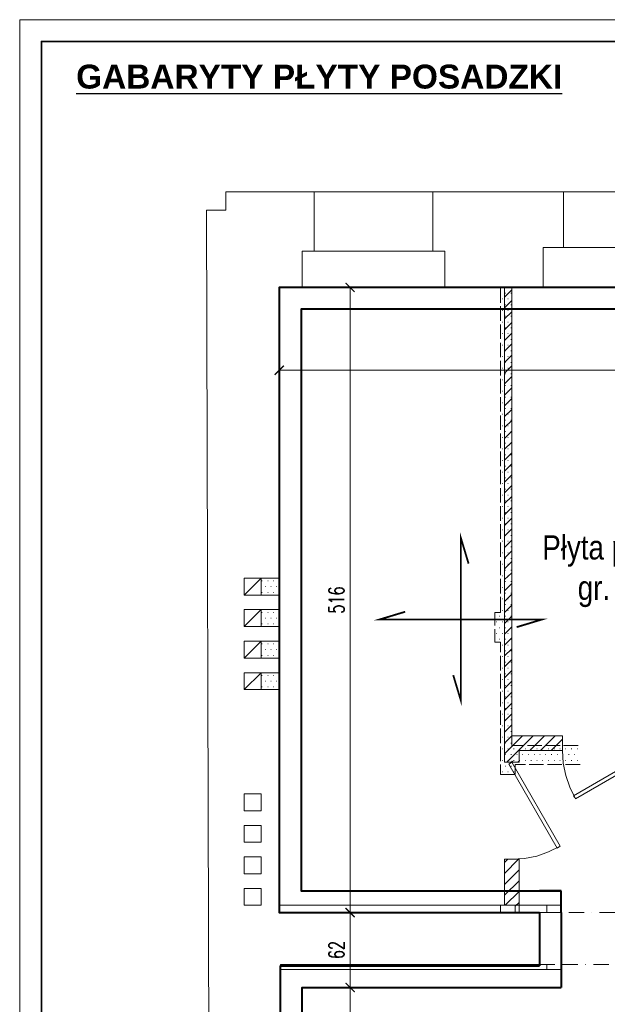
# Model space of a CAD drawing. Header units: millimetres. Extents: x -35363 to 17197, y 5744 to 29461.
# Tile 3 of 29: x -35363 to -30510, y 15436 to 23564. Entities that reach past the tile are written whole.
import ezdxf

# ---------------------------------------------------------------- set-up
doc = ezdxf.new("R2010")
doc.units = ezdxf.units.MM
doc.linetypes.add('BORDERX2', pattern=[88.9, 25.4, -12.7, 25.4, -12.7, 0, -12.7])
doc.linetypes.add('CONTINOUS', pattern=[0])
for name, color, linetype, lineweight in [('OPISY', 11, 'Continuous', 13), ('Tabele', 7, 'Continuous', 13), ('WB-OPISY', 11, 'Continuous', 13), ('WB-RAMKA_TABELKA', 33, 'Continuous', 35), ('WB_WYMIARY', 7, 'Continuous', 5), ('WB_ŻELBET', 4, 'Continuous', 40)]:
    doc.layers.add(name, color=color, linetype=linetype, lineweight=lineweight)
doc.layers.add('WB-KARTKA', color=251, linetype='Continuous', lineweight=13, plot=False)
doc.styles.add('Arial1', font='txt')
doc.styles.add('Arial_01', font='txt')
doc.styles.add('Romans-wymiar', font='romans.shx', dxfattribs={"width": 0.7})
doc.dimstyles.new('1-  50', dxfattribs={"dimtxt": 125, "dimasz": 75, "dimexe": 50, "dimexo": 10, "dimgap": 50, "dimtad": 1, "dimdec": 0, "dimlfac": 0.1, "dimzin": 9, "dimtxsty": 'Romans-wymiar', "dimblk": 'ARCHTICK', "dimcen": -100, "dimclrd": 256, "dimclre": 256, "dimclrt": 256, "dimazin": 2, "dimtfac": 1, "dimtdec": 0, "dimtmove": 2, "dimatfit": 3, "dimfxl": 0, "dimlwd": -1, "dimlwe": -1, "dimarcsym": 0})

# ---------------------------------------------------------------- blocks, each defined once
blk = doc.blocks.new('Format A1 - wpiecie poziome')
at = {"layer": 'WB-KARTKA', "linetype": 'Continuous'}
blk.add_lwpolyline([(-841, 0), (-841, 594), (0, 594), (0, 0)], close=True, dxfattribs=at)
at = {"layer": 'WB-RAMKA_TABELKA', "linetype": 'Continuous'}
blk.add_lwpolyline([(-816, 6), (-816, 297), (-835, 297), (-835, 588), (-6, 588), (-6, 6), (-816, 6)], dxfattribs=at)
blk = doc.blocks.new('_ArchTick')
at = {"color": 0, "linetype": 'ByBlock', "const_width": 0.15}
blk.add_lwpolyline([(-0.5, -0.5), (0.5, 0.5)], dxfattribs=at)
blk = doc.blocks.new('*D191')
at = {"layer": 'Defpoints', "color": 0}
for p in [(-33124.5, 21353.3), (-32634.4, 21353.3), (-33219.8, 16192.9)]:
    blk.add_point(p, dxfattribs=at)
at = {"layer": 'WB_WYMIARY', "linetype": 'Continuous'}
for p, q in [((-32834.4, 21353.3), (-32584.4, 21353.3)), ((-32634.4, 16192.9), (-32634.4, 21353.3)), ((-32834.4, 16192.9), (-32584.4, 16192.9))]:
    blk.add_line(p, q, dxfattribs=at)
at = {"layer": 'WB_WYMIARY', "linetype": 'ByBlock', "xscale": 75, "yscale": 75, "zscale": 75}
for p, rotation in [((-32634.4, 21353.3), 90), ((-32634.4, 16192.9), 270)]:
    blk.add_blockref('_ArchTick', p, dxfattribs=dict(at, rotation=rotation))
at = {"layer": 'WB_WYMIARY', "insert": (-32746.9, 18773.1), "char_height": 125, "attachment_point": 5, "rotation": 90, "style": 'Romans-wymiar'}
blk.add_mtext('516', dxfattribs=at)
blk = doc.blocks.new('*D192')
at = {"layer": 'Defpoints', "color": 0}
for p in [(-33219.8, 21353.3), (-26780.4, 21353.3), (-26780.4, 20670.2)]:
    blk.add_point(p, dxfattribs=at)
at = {"layer": 'WB_WYMIARY', "linetype": 'Continuous'}
for p, q in [((-33219.8, 20870.2), (-33219.8, 20620.2)), ((-26780.4, 20870.2), (-26780.4, 20620.2)), ((-33219.8, 20670.2), (-26780.4, 20670.2))]:
    blk.add_line(p, q, dxfattribs=at)
at = {"layer": 'WB_WYMIARY', "linetype": 'ByBlock', "xscale": 75, "yscale": 75, "zscale": 75, "rotation": 180}
blk.add_blockref('_ArchTick', (-33219.8, 20670.2), dxfattribs=at)
at = {"layer": 'WB_WYMIARY', "linetype": 'ByBlock', "xscale": 75, "yscale": 75, "zscale": 75}
blk.add_blockref('_ArchTick', (-26780.4, 20670.2), dxfattribs=at)
at = {"layer": 'WB_WYMIARY', "insert": (-30000.1, 20782.7), "char_height": 125, "attachment_point": 5, "style": 'Romans-wymiar'}
blk.add_mtext('644', dxfattribs=at)
blk = doc.blocks.new('*D197')
at = {"layer": 'Defpoints', "color": 0}
for p in [(-33219.8, 16192.9), (-33030.2, 15574.9), (-32634.4, 15574.9)]:
    blk.add_point(p, dxfattribs=at)
at = {"layer": 'WB_WYMIARY', "linetype": 'Continuous'}
for p, q in [((-32834.4, 16192.9), (-32584.4, 16192.9)), ((-32634.4, 16192.9), (-32634.4, 15574.9)), ((-32834.4, 15574.9), (-32584.4, 15574.9))]:
    blk.add_line(p, q, dxfattribs=at)
at = {"layer": 'WB_WYMIARY', "linetype": 'ByBlock', "xscale": 75, "yscale": 75, "zscale": 75}
for p, rotation in [((-32634.4, 16192.9), 90), ((-32634.4, 15574.9), 270)]:
    blk.add_blockref('_ArchTick', p, dxfattribs=dict(at, rotation=rotation))
at = {"layer": 'WB_WYMIARY', "insert": (-32746.9, 15883.9), "char_height": 125, "attachment_point": 5, "rotation": 90, "style": 'Romans-wymiar'}
blk.add_mtext('62', dxfattribs=at)
blk = doc.blocks.new('*D198')
at = {"layer": 'Defpoints', "color": 0}
for p in [(-33030.2, 15574.9), (-33210.2, 8715.8), (-32634.4, 8715.8)]:
    blk.add_point(p, dxfattribs=at)
at = {"layer": 'WB_WYMIARY', "linetype": 'Continuous'}
for p, q in [((-32834.4, 15574.9), (-32584.4, 15574.9)), ((-32634.4, 15574.9), (-32634.4, 8715.8)), ((-32834.4, 8715.8), (-32584.4, 8715.8))]:
    blk.add_line(p, q, dxfattribs=at)
at = {"layer": 'WB_WYMIARY', "linetype": 'ByBlock', "xscale": 75, "yscale": 75, "zscale": 75}
for p, rotation in [((-32634.4, 15574.9), 90), ((-32634.4, 8715.8), 270)]:
    blk.add_blockref('_ArchTick', p, dxfattribs=dict(at, rotation=rotation))
at = {"layer": 'WB_WYMIARY', "insert": (-32746.9, 12145.4), "char_height": 125, "attachment_point": 5, "rotation": 90, "style": 'Romans-wymiar'}
blk.add_mtext('686', dxfattribs=at)
blk = doc.blocks.new('*D199')
at = {"layer": 'Defpoints', "color": 0}
for p in [(-33210.2, 15764.5), (-27252.4, 14684.5), (-27252.4, 13721.6)]:
    blk.add_point(p, dxfattribs=at)
at = {"layer": 'WB_WYMIARY', "linetype": 'Continuous'}
for p, q in [((-33210.2, 13921.6), (-33210.2, 13671.6)), ((-27252.4, 13921.6), (-27252.4, 13671.6)), ((-33210.2, 13721.6), (-27252.4, 13721.6))]:
    blk.add_line(p, q, dxfattribs=at)
at = {"layer": 'WB_WYMIARY', "linetype": 'ByBlock', "xscale": 75, "yscale": 75, "zscale": 75, "rotation": 180}
blk.add_blockref('_ArchTick', (-33210.2, 13721.6), dxfattribs=at)
at = {"layer": 'WB_WYMIARY', "linetype": 'ByBlock', "xscale": 75, "yscale": 75, "zscale": 75}
blk.add_blockref('_ArchTick', (-27252.4, 13721.6), dxfattribs=at)
at = {"layer": 'WB_WYMIARY', "insert": (-30231.3, 13834.1), "char_height": 125, "attachment_point": 5, "style": 'Romans-wymiar'}
blk.add_mtext('596', dxfattribs=at)

msp = doc.modelspace()

# ---------------------------------------------------------------- linework, layer by layer
at = {"color": 7, "linetype": 'Continuous', "lineweight": 9}
for p, q in [((-31950.3, 22143.52), (-32930.96, 22143.52)), ((-32930.96, 22143.52), (-32930.96, 21651.61)), ((-30871.26, 22143.52), (-31950.3, 22143.52)), ((-31950.3, 22143.52), (-31950.3, 21651.61)), ((-29890.6, 22143.52), (-30871.26, 22143.52)), ((-30871.26, 22143.52), (-30871.26, 21683.34)), ((-31950.3, 21651.61), (-32930.96, 21651.61)), ((-30849.04, 21683.34), (-31039.46, 21683.34)), ((-30871.26, 21683.34), (-29890.6, 21683.34)), ((-33219.76, 16192.91), (-33219.76, 21353.27)), ((-33029.34, 21353.27), (-31851.91, 21353.27)), ((-31851.91, 21353.27), (-31391.73, 21353.27)), ((-31391.73, 21353.27), (-31299.7, 21353.27)), ((-31360, 21353.27), (-31360, 17433.81)), ((-31299.7, 21334.23), (-31360, 21273.93)), ((-31353.65, 21305.67), (-31350.48, 21305.67)), ((-31306.05, 21305.67), (-31302.87, 21305.67)), ((-31299.7, 21353.27), (-31299.7, 17652.79)), ((-31039.46, 21353.27), (-29871.56, 21353.27)), ((-31379.04, 21258.06), (-31375.87, 21258.06)), ((-31299.7, 21245.37), (-31360, 21185.07)), ((-31331.44, 21258.06), (-31328.26, 21258.06)), ((-31379.04, 21162.85), (-31375.87, 21162.85)), ((-31299.7, 21153.33), (-31360, 21093.03)), ((-31353.65, 21210.46), (-31350.48, 21210.46)), ((-31331.44, 21162.85), (-31328.26, 21162.85)), ((-31306.05, 21210.46), (-31302.87, 21210.46)), ((-31379.04, 21067.64), (-31375.87, 21067.64)), ((-31360, 21016.86), (-31360, 21067.64)), ((-31360, 20966.08), (-31360, 21067.64)), ((-31299.7, 21064.47), (-31360, 21004.17)), ((-31353.65, 21115.25), (-31350.48, 21115.25)), ((-31331.44, 21067.64), (-31328.26, 21067.64)), ((-31306.05, 21115.25), (-31302.87, 21115.25)), ((-31299.7, 21016.86), (-31299.7, 21067.64)), ((-31299.7, 20966.08), (-31299.7, 21067.64)), ((-31379.04, 20972.43), (-31375.87, 20972.43)), ((-31299.7, 20975.61), (-31360, 20915.31)), ((-31353.65, 21020.04), (-31350.48, 21020.04)), ((-31331.44, 20972.43), (-31328.26, 20972.43)), ((-31306.05, 21020.04), (-31302.87, 21020.04)), ((-31353.65, 20924.83), (-31350.48, 20924.83)), ((-31306.05, 20924.83), (-31302.87, 20924.83)), ((-31379.04, 20877.22), (-31375.87, 20877.22)), ((-31299.7, 20886.74), (-31360, 20826.44)), ((-31353.65, 20829.62), (-31350.48, 20829.62)), ((-31331.44, 20877.22), (-31328.26, 20877.22)), ((-31306.05, 20829.62), (-31302.87, 20829.62)), ((-31379.04, 20782.01), (-31375.87, 20782.01)), ((-31299.7, 20794.71), (-31360, 20734.41)), ((-31353.65, 20734.41), (-31350.48, 20734.41)), ((-31331.44, 20782.01), (-31328.26, 20782.01)), ((-31306.05, 20734.41), (-31302.87, 20734.41)), ((-31379.04, 20686.8), (-31375.87, 20686.8)), ((-31299.7, 20705.85), (-31360, 20645.55)), ((-31331.44, 20686.8), (-31328.26, 20686.8)), ((-31379.04, 20591.59), (-31375.87, 20591.59)), ((-31299.7, 20616.98), (-31360, 20556.68)), ((-31353.65, 20639.2), (-31350.48, 20639.2)), ((-31331.44, 20591.59), (-31328.26, 20591.59)), ((-31306.05, 20639.2), (-31302.87, 20639.2)), ((-31379.04, 20496.38), (-31375.87, 20496.38)), ((-31299.7, 20524.95), (-31360, 20464.65)), ((-31353.65, 20543.99), (-31350.48, 20543.99)), ((-31331.44, 20496.38), (-31328.26, 20496.38)), ((-31306.05, 20543.99), (-31302.87, 20543.99)), ((-31379.04, 20401.17), (-31375.87, 20401.17)), ((-31299.7, 20436.08), (-31360, 20375.79)), ((-31353.65, 20448.78), (-31350.48, 20448.78)), ((-31331.44, 20401.17), (-31328.26, 20401.17)), ((-31306.05, 20448.78), (-31302.87, 20448.78)), ((-31299.7, 20347.22), (-31360, 20286.92)), ((-31353.65, 20353.57), (-31350.48, 20353.57)), ((-31306.05, 20353.57), (-31302.87, 20353.57)), ((-31379.04, 20305.97), (-31375.87, 20305.97)), ((-31299.7, 20255.19), (-31360, 20198.06)), ((-31353.65, 20258.36), (-31350.48, 20258.36)), ((-31331.44, 20305.97), (-31328.26, 20305.97)), ((-31306.05, 20258.36), (-31302.87, 20258.36)), ((-31379.04, 20210.76), (-31375.87, 20210.76)), ((-31299.7, 20166.32), (-31360, 20106.02)), ((-31353.65, 20163.15), (-31350.48, 20163.15)), ((-31331.44, 20210.76), (-31328.26, 20210.76)), ((-31306.05, 20163.15), (-31302.87, 20163.15)), ((-31379.04, 20115.55), (-31375.87, 20115.55)), ((-31299.7, 20077.46), (-31360, 20017.16)), ((-31331.44, 20115.55), (-31328.26, 20115.55)), ((-31379.04, 20020.34), (-31375.87, 20020.34)), ((-31353.65, 20067.94), (-31350.48, 20067.94)), ((-31331.44, 20020.34), (-31328.26, 20020.34)), ((-31306.05, 20067.94), (-31302.87, 20067.94)), ((-31379.04, 19925.13), (-31375.87, 19925.13)), ((-31299.7, 19988.6), (-31360, 19928.3)), ((-31353.65, 19972.73), (-31350.48, 19972.73)), ((-31331.44, 19925.13), (-31328.26, 19925.13)), ((-31306.05, 19972.73), (-31302.87, 19972.73)), ((-31299.7, 19896.56), (-31360, 19836.26)), ((-31353.65, 19877.52), (-31350.48, 19877.52)), ((-31306.05, 19877.52), (-31302.87, 19877.52)), ((-31379.04, 19829.92), (-31375.87, 19829.92)), ((-31299.7, 19807.7), (-31360, 19747.4)), ((-31353.65, 19782.31), (-31350.48, 19782.31)), ((-31331.44, 19829.92), (-31328.26, 19829.92)), ((-31306.05, 19782.31), (-31302.87, 19782.31)), ((-31379.04, 19734.71), (-31375.87, 19734.71)), ((-31299.7, 19718.84), (-31360, 19658.54)), ((-31353.65, 19687.1), (-31350.48, 19687.1)), ((-31331.44, 19734.71), (-31328.26, 19734.71)), ((-31306.05, 19687.1), (-31302.87, 19687.1)), ((-31379.04, 19639.5), (-31375.87, 19639.5)), ((-31299.7, 19626.8), (-31360, 19569.68)), ((-31353.65, 19591.89), (-31350.48, 19591.89)), ((-31331.44, 19639.5), (-31328.26, 19639.5)), ((-31306.05, 19591.89), (-31302.87, 19591.89)), ((-31379.04, 19544.29), (-31375.87, 19544.29)), ((-31299.7, 19537.94), (-31360, 19477.64)), ((-31331.44, 19544.29), (-31328.26, 19544.29)), ((-31379.04, 19449.08), (-31375.87, 19449.08)), ((-31299.7, 19449.08), (-31360, 19388.78)), ((-31353.65, 19496.68), (-31350.48, 19496.68)), ((-31331.44, 19449.08), (-31328.26, 19449.08)), ((-31306.05, 19496.68), (-31302.87, 19496.68)), ((-31379.04, 19353.87), (-31375.87, 19353.87)), ((-31299.7, 19360.22), (-31360, 19299.92)), ((-31353.65, 19401.47), (-31350.48, 19401.47)), ((-31331.44, 19353.87), (-31328.26, 19353.87)), ((-31306.05, 19401.47), (-31302.87, 19401.47)), ((-31299.7, 19268.18), (-31360, 19207.88)), ((-31353.65, 19306.26), (-31350.48, 19306.26)), ((-31306.05, 19306.26), (-31302.87, 19306.26)), ((-31379.04, 19258.66), (-31375.87, 19258.66)), ((-31353.65, 19211.05), (-31350.48, 19211.05)), ((-31331.44, 19258.66), (-31328.26, 19258.66)), ((-31306.05, 19211.05), (-31302.87, 19211.05)), ((-31379.04, 19163.45), (-31375.87, 19163.45)), ((-31299.7, 19179.32), (-31360, 19119.02)), ((-31353.65, 19115.85), (-31350.48, 19115.85)), ((-31331.44, 19163.45), (-31328.26, 19163.45)), ((-31306.05, 19115.85), (-31302.87, 19115.85)), ((-31379.04, 19068.24), (-31375.87, 19068.24)), ((-31299.7, 19090.46), (-31360, 19030.16)), ((-31353.65, 19020.64), (-31350.48, 19020.64)), ((-31331.44, 19068.24), (-31328.26, 19068.24)), ((-31306.05, 19020.64), (-31302.87, 19020.64)), ((-31379.04, 18973.03), (-31375.87, 18973.03)), ((-31299.7, 18998.42), (-31360, 18941.29)), ((-31331.44, 18973.03), (-31328.26, 18973.03)), ((-33362.57, 18931.77), (-33359.4, 18931.77)), ((-33337.18, 18884.17), (-33334.01, 18884.17)), ((-33314.97, 18931.77), (-33311.79, 18931.77)), ((-33289.58, 18884.17), (-33286.41, 18884.17)), ((-33267.36, 18931.77), (-33264.19, 18931.77)), ((-33241.97, 18884.17), (-33238.8, 18884.17)), ((-31379.04, 18877.82), (-31375.87, 18877.82)), ((-31299.7, 18909.56), (-31360, 18849.26)), ((-31353.65, 18925.43), (-31350.48, 18925.43)), ((-31331.44, 18877.82), (-31328.26, 18877.82)), ((-31306.05, 18925.43), (-31302.87, 18925.43)), ((-33368.92, 18814.35), (-33219.76, 18814.35)), ((-33362.57, 18836.56), (-33359.4, 18836.56)), ((-33314.97, 18836.56), (-33311.79, 18836.56)), ((-33267.36, 18836.56), (-33264.19, 18836.56)), ((-31379.04, 18782.61), (-31375.87, 18782.61)), ((-31299.7, 18820.7), (-31360, 18760.4)), ((-31353.65, 18830.22), (-31350.48, 18830.22)), ((-31331.44, 18782.61), (-31328.26, 18782.61)), ((-31306.05, 18830.22), (-31302.87, 18830.22)), ((-33368.92, 18554.11), (-33368.92, 18693.75)), ((-31299.7, 18731.83), (-31360, 18671.53)), ((-31353.65, 18735.01), (-31350.48, 18735.01)), ((-31306.05, 18735.01), (-31302.87, 18735.01)), ((-33362.57, 18671.53), (-33359.4, 18671.53)), ((-33337.18, 18623.93), (-33334.01, 18623.93)), ((-33314.97, 18671.53), (-33311.79, 18671.53)), ((-33289.58, 18623.93), (-33286.41, 18623.93)), ((-33267.36, 18671.53), (-33264.19, 18671.53)), ((-33241.97, 18623.93), (-33238.8, 18623.93)), ((-31401.26, 18639.8), (-31398.08, 18639.8)), ((-31379.04, 18687.4), (-31375.87, 18687.4)), ((-31299.7, 18639.8), (-31360, 18579.5)), ((-31353.65, 18639.8), (-31350.48, 18639.8)), ((-31331.44, 18687.4), (-31328.26, 18687.4)), ((-31306.05, 18639.8), (-31302.87, 18639.8)), ((-33368.92, 18554.11), (-33219.76, 18554.11)), ((-33362.57, 18576.32), (-33359.4, 18576.32)), ((-33314.97, 18576.32), (-33311.79, 18576.32)), ((-33267.36, 18576.32), (-33264.19, 18576.32)), ((-31426.64, 18592.19), (-31423.47, 18592.19)), ((-31401.26, 18544.59), (-31398.08, 18544.59)), ((-31379.04, 18592.19), (-31375.87, 18592.19)), ((-31299.7, 18550.94), (-31360, 18490.64)), ((-31353.65, 18544.59), (-31350.48, 18544.59)), ((-31331.44, 18592.19), (-31328.26, 18592.19)), ((-31306.05, 18544.59), (-31302.87, 18544.59)), ((-31426.64, 18496.98), (-31423.47, 18496.98)), ((-31379.04, 18496.98), (-31375.87, 18496.98)), ((-31299.7, 18462.07), (-31360, 18401.77)), ((-31331.44, 18496.98), (-31328.26, 18496.98)), ((-33368.92, 18293.87), (-33368.92, 18433.51)), ((-33362.57, 18411.29), (-33359.4, 18411.29)), ((-33314.97, 18411.29), (-33311.79, 18411.29)), ((-33267.36, 18411.29), (-33264.19, 18411.29)), ((-31401.26, 18449.38), (-31398.08, 18449.38)), ((-31379.04, 18401.77), (-31375.87, 18401.77)), ((-31299.7, 18370.04), (-31360, 18312.91)), ((-31353.65, 18449.38), (-31350.48, 18449.38)), ((-31331.44, 18401.77), (-31328.26, 18401.77)), ((-31306.05, 18449.38), (-31302.87, 18449.38)), ((-33368.92, 18293.87), (-33219.76, 18293.87)), ((-33362.57, 18316.08), (-33359.4, 18316.08)), ((-33337.18, 18363.69), (-33334.01, 18363.69)), ((-33314.97, 18316.08), (-33311.79, 18316.08)), ((-33289.58, 18363.69), (-33286.41, 18363.69)), ((-33267.36, 18316.08), (-33264.19, 18316.08)), ((-33241.97, 18363.69), (-33238.8, 18363.69)), ((-31379.04, 18306.56), (-31375.87, 18306.56)), ((-31353.65, 18354.17), (-31350.48, 18354.17)), ((-31331.44, 18306.56), (-31328.26, 18306.56)), ((-31306.05, 18354.17), (-31302.87, 18354.17)), ((-31379.04, 18211.35), (-31375.87, 18211.35)), ((-31299.7, 18281.17), (-31360, 18220.88)), ((-31353.65, 18258.96), (-31350.48, 18258.96)), ((-31331.44, 18211.35), (-31328.26, 18211.35)), ((-31306.05, 18258.96), (-31302.87, 18258.96)), ((-33362.57, 18151.05), (-33359.4, 18151.05)), ((-33314.97, 18151.05), (-33311.79, 18151.05)), ((-33267.36, 18151.05), (-33264.19, 18151.05)), ((-31299.7, 18192.31), (-31360, 18132.01)), ((-31353.65, 18163.75), (-31350.48, 18163.75)), ((-31306.05, 18163.75), (-31302.87, 18163.75)), ((-31299.7, 18039.98), (-31299.7, 18141.53)), ((-33362.57, 18055.85), (-33359.4, 18055.85)), ((-33337.18, 18103.45), (-33334.01, 18103.45)), ((-33314.97, 18055.85), (-33311.79, 18055.85)), ((-33289.58, 18103.45), (-33286.41, 18103.45)), ((-33267.36, 18055.85), (-33264.19, 18055.85)), ((-33241.97, 18103.45), (-33238.8, 18103.45)), ((-31379.04, 18116.14), (-31375.87, 18116.14)), ((-31299.7, 18103.45), (-31360, 18043.15)), ((-31353.65, 18068.54), (-31350.48, 18068.54)), ((-31331.44, 18116.14), (-31328.26, 18116.14)), ((-31306.05, 18068.54), (-31302.87, 18068.54)), ((-33368.92, 18033.63), (-33219.76, 18033.63)), ((-31379.04, 18020.94), (-31375.87, 18020.94)), ((-31299.7, 18011.41), (-31360, 17951.11)), ((-31353.65, 17973.33), (-31350.48, 17973.33)), ((-31331.44, 18020.94), (-31328.26, 18020.94)), ((-31306.05, 17973.33), (-31302.87, 17973.33)), ((-31379.04, 17925.73), (-31375.87, 17925.73)), ((-31299.7, 17922.55), (-31360, 17862.25)), ((-31331.44, 17925.73), (-31328.26, 17925.73)), ((-31379.04, 17830.52), (-31375.87, 17830.52)), ((-31299.7, 17833.69), (-31360, 17773.39)), ((-31353.65, 17878.12), (-31350.48, 17878.12)), ((-31331.44, 17830.52), (-31328.26, 17830.52)), ((-31306.05, 17878.12), (-31302.87, 17878.12)), ((-31379.04, 17735.31), (-31375.87, 17735.31)), ((-31299.7, 17741.65), (-31360, 17681.35)), ((-31353.65, 17782.91), (-31350.48, 17782.91)), ((-31331.44, 17735.31), (-31328.26, 17735.31)), ((-31306.05, 17782.91), (-31302.87, 17782.91)), ((-31379.04, 17640.1), (-31375.87, 17640.1)), ((-31210.84, 17652.79), (-31360, 17503.63)), ((-31299.7, 17652.79), (-31360, 17592.49)), ((-31353.65, 17687.7), (-31350.48, 17687.7)), ((-31121.97, 17652.79), (-31340.96, 17433.81)), ((-31331.44, 17640.1), (-31328.26, 17640.1)), ((-31306.05, 17687.7), (-31302.87, 17687.7)), ((-30880.78, 17652.79), (-31299.7, 17652.79)), ((-31029.94, 17652.79), (-31150.54, 17532.19)), ((-30941.08, 17652.79), (-31061.67, 17532.19)), ((-31353.65, 17592.49), (-31350.48, 17592.49)), ((-31306.05, 17592.49), (-31302.87, 17592.49)), ((-30880.78, 17624.23), (-30972.81, 17532.19)), ((-31379.04, 17544.89), (-31375.87, 17544.89)), ((-31353.65, 17497.28), (-31350.48, 17497.28)), ((-31331.44, 17544.89), (-31328.26, 17544.89)), ((-31306.05, 17497.28), (-31302.87, 17497.28)), ((-31283.83, 17544.89), (-31280.66, 17544.89)), ((-31258.44, 17497.28), (-31255.27, 17497.28)), ((-30880.78, 17532.19), (-31239.4, 17532.19)), ((-31239.4, 17532.19), (-31239.4, 17433.81)), ((-31236.23, 17544.89), (-31233.05, 17544.89)), ((-31210.84, 17497.28), (-31207.66, 17497.28)), ((-31188.62, 17544.89), (-31185.45, 17544.89)), ((-31163.23, 17497.28), (-31160.06, 17497.28)), ((-31141.02, 17544.89), (-31137.84, 17544.89)), ((-31115.63, 17497.28), (-31112.45, 17497.28)), ((-31093.41, 17544.89), (-31090.24, 17544.89)), ((-31068.02, 17497.28), (-31064.85, 17497.28)), ((-31045.81, 17544.89), (-31042.63, 17544.89)), ((-31020.42, 17497.28), (-31017.24, 17497.28)), ((-30998.2, 17544.89), (-30995.03, 17544.89)), ((-30972.81, 17497.28), (-30969.64, 17497.28)), ((-30950.6, 17544.89), (-30947.42, 17544.89)), ((-30925.21, 17497.28), (-30922.03, 17497.28)), ((-30902.99, 17544.89), (-30899.82, 17544.89)), ((-30880.78, 17535.37), (-30880.78, 17532.19)), ((-30877.6, 17497.28), (-30874.43, 17497.28)), ((-30855.39, 17544.89), (-30852.21, 17544.89)), ((-30830, 17497.28), (-30826.82, 17497.28)), ((-30807.78, 17544.89), (-30804.61, 17544.89)), ((-30782.39, 17497.28), (-30779.22, 17497.28)), ((-30760.18, 17544.89), (-30757, 17544.89)), ((-31379.04, 17449.68), (-31375.87, 17449.68)), ((-31239.4, 17433.81), (-31360, 17433.81)), ((-31353.65, 17402.07), (-31350.48, 17402.07)), ((-31331.44, 17449.68), (-31328.26, 17449.68)), ((-31306.05, 17402.07), (-31302.87, 17402.07)), ((-31283.83, 17449.68), (-31280.66, 17449.68)), ((-31239.4, 17443.33), (-31252.09, 17433.81)), ((-31236.23, 17449.68), (-31233.05, 17449.68)), ((-31188.62, 17449.68), (-31185.45, 17449.68)), ((-31141.02, 17449.68), (-31137.84, 17449.68)), ((-31093.41, 17449.68), (-31090.24, 17449.68)), ((-31045.81, 17449.68), (-31042.63, 17449.68)), ((-30998.2, 17449.68), (-30995.03, 17449.68)), ((-30950.6, 17449.68), (-30947.42, 17449.68)), ((-30902.99, 17449.68), (-30899.82, 17449.68)), ((-30855.39, 17449.68), (-30852.21, 17449.68)), ((-30807.78, 17449.68), (-30804.61, 17449.68)), ((-30760.18, 17449.68), (-30757, 17449.68)), ((-31379.04, 17354.47), (-31375.87, 17354.47)), ((-31331.44, 17354.47), (-31328.26, 17354.47)), ((-31283.83, 17354.47), (-31280.66, 17354.47)), ((-31242.57, 16634.05), (-31360, 16516.62)), ((-31331.44, 16634.05), (-31360, 16605.49)), ((-31360, 16634.05), (-31360, 16253.21)), ((-31239.4, 16634.05), (-31360, 16634.05)), ((-31239.4, 16634.05), (-31239.4, 16192.91)), ((-31239.4, 16545.19), (-31360, 16424.59)), ((-31239.4, 16456.32), (-31360, 16335.73)), ((-31360, 16405.55), (-31360, 16456.32)), ((-31360, 16354.77), (-31360, 16456.32)), ((-31239.4, 16354.77), (-31239.4, 16456.32)), ((-31239.4, 16405.55), (-31239.4, 16456.32)), ((-31239.4, 16367.46), (-31353.65, 16253.21)), ((-31239.4, 16275.43), (-31271.14, 16246.86)), ((-31391.73, 16253.21), (-33219.76, 16253.21)), ((-31391.73, 16192.91), (-33219.76, 16192.91)), ((-33219.76, 16192.91), (-33099.16, 16192.91)), ((-31271.14, 16192.91), (-31271.14, 16253.21)), ((-31271.14, 16253.21), (-31010.9, 16253.21)), ((-31271.14, 16192.91), (-31010.9, 16192.91)), ((-30890.3, 16253.21), (-31010.9, 16253.21)), ((-31010.9, 16253.21), (-31010.9, 16192.91)), ((-30890.3, 15723.21), (-30890.3, 16253.21)), ((-31010.9, 15764.47), (-33210.24, 15764.47)), ((-33210.24, 15723.21), (-33210.24, 15764.47)), ((-33210.24, 15723.21), (-33210.24, 15113.87)), ((-31010.9, 15723.21), (-33210.24, 15723.21)), ((-31010.9, 15723.21), (-31010.9, 15764.47)), ((-31010.9, 15723.21), (-30890.3, 15723.21))]:
    msp.add_line(p, q, dxfattribs=at)
at = {"color": 7, "linetype": 'Continuous', "lineweight": 5}
for p, q in [((-31391.73, 21226.32), (-31391.73, 21353.27)), ((-31299.7, 21353.27), (-31299.7, 21277.1)), ((-31299.7, 21248.54), (-31299.7, 21127.94)), ((-31391.73, 21077.16), (-31391.73, 21197.76)), ((-31299.7, 21096.2), (-31299.7, 20978.78)), ((-31391.73, 20928), (-31391.73, 21048.6)), ((-31391.73, 20778.84), (-31391.73, 20896.26)), ((-31299.7, 20947.04), (-31299.7, 20826.44)), ((-31391.73, 20626.5), (-31391.73, 20747.1)), ((-31299.7, 20797.88), (-31299.7, 20677.28)), ((-31299.7, 20648.72), (-31299.7, 20528.12)), ((-31391.73, 20477.34), (-31391.73, 20597.94)), ((-31299.7, 20496.38), (-31299.7, 20378.96)), ((-31391.73, 20328.18), (-31391.73, 20448.78)), ((-31299.7, 20347.22), (-31299.7, 20226.62)), ((-31391.73, 20179.02), (-31391.73, 20296.44)), ((-31299.7, 20198.06), (-31299.7, 20077.46)), ((-31391.73, 20026.68), (-31391.73, 20147.28)), ((-31391.73, 19877.52), (-31391.73, 19998.12)), ((-31299.7, 20048.9), (-31299.7, 19928.3)), ((-31391.73, 19728.36), (-31391.73, 19848.96)), ((-31299.7, 19896.56), (-31299.7, 19779.14)), ((-31391.73, 19579.2), (-31391.73, 19696.62)), ((-31299.7, 19747.4), (-31299.7, 19626.8)), ((-31299.7, 19598.24), (-31299.7, 19477.64)), ((-31391.73, 19426.86), (-31391.73, 19547.46)), ((-31299.7, 19449.08), (-31299.7, 19328.48)), ((-31391.73, 19277.7), (-31391.73, 19398.3)), ((-31299.7, 19296.74), (-31299.7, 19179.32)), ((-31391.73, 19128.54), (-31391.73, 19249.14)), ((-31299.7, 19147.58), (-31299.7, 19026.98)), ((-31391.73, 18979.38), (-31391.73, 19096.8)), ((-31391.73, 18827.04), (-31391.73, 18947.64)), ((-31299.7, 18998.42), (-31299.7, 18877.82)), ((-31299.7, 18849.26), (-31299.7, 18728.66)), ((-31299.7, 18696.92), (-31299.7, 18579.5)), ((-31299.7, 18547.76), (-31299.7, 18427.16)), ((-31391.73, 18423.99), (-31391.73, 18341.47)), ((-31299.7, 18398.6), (-31299.7, 18278)), ((-31391.73, 18312.91), (-31391.73, 18192.31)), ((-31299.7, 18249.44), (-31299.7, 18128.84)), ((-31391.73, 18163.75), (-31391.73, 18043.15)), ((-31299.7, 18097.1), (-31299.7, 17979.68)), ((-31391.73, 18014.59), (-31391.73, 17893.99)), ((-31299.7, 17947.94), (-31299.7, 17827.34)), ((-31391.73, 17862.25), (-31391.73, 17741.65)), ((-31299.7, 17798.78), (-31299.7, 17678.18)), ((-31391.73, 17713.09), (-31391.73, 17592.49)), ((-31299.7, 17649.62), (-31299.7, 17573.45)), ((-31391.73, 17563.93), (-31391.73, 17443.33)), ((-31201.32, 17573.45), (-31299.7, 17573.45)), ((-31052.15, 17573.45), (-31169.58, 17573.45)), ((-30899.82, 17573.45), (-31020.42, 17573.45)), ((-30750.66, 17573.45), (-30871.26, 17573.45)), ((-31391.73, 17414.77), (-31391.73, 17332.25)), ((-31156.88, 17414.77), (-31036.29, 17414.77)), ((-31004.55, 17414.77), (-30887.12, 17414.77)), ((-30855.39, 17414.77), (-30734.79, 17414.77))]:
    msp.add_line(p, q, dxfattribs=at)
at = {"color": 7, "linetype": 'Continuous', "lineweight": 20}
for p, q in [((-30880.78, 17532.19), (-30880.78, 17582.97)), ((-31299.7, 17433.81), (-31350.48, 17433.81)), ((-31299.7, 16634.05), (-31350.48, 16634.05))]:
    msp.add_line(p, q, dxfattribs=at)
at = {"color": 7, "linetype": 'Continuous', "lineweight": 9}
for points in [[(-32930.96, 22143.52), (-33660.9, 22143.52), (-33660.9, 21991.19), (-33819.58, 21991.19), (-33800.54, 15085.31)], [(-33219.76, 21353.27), (-33029.34, 21353.27), (-33029.34, 21651.61), (-32930.96, 21651.61)], [(-31851.91, 21353.27), (-31851.91, 21651.61), (-31950.3, 21651.61)], [(-31299.7, 21353.27), (-31039.46, 21353.27), (-31039.46, 21683.34)], [(-33508.56, 18814.35), (-33368.92, 18953.99), (-33219.76, 18953.99)], [(-33368.92, 18693.75), (-33508.56, 18693.75), (-33508.56, 18554.11), (-33368.92, 18554.11)], [(-33508.56, 18554.11), (-33368.92, 18693.75), (-33219.76, 18693.75)], [(-33368.92, 18433.51), (-33508.56, 18433.51), (-33508.56, 18293.87), (-33368.92, 18293.87)], [(-33508.56, 18293.87), (-33368.92, 18433.51), (-33219.76, 18433.51)], [(-33508.56, 18033.63), (-33368.92, 18173.27), (-33219.76, 18173.27)], [(-30880.78, 17532.19), (-30874.43, 17427.46), (-30852.21, 17325.91), (-30820.48, 17227.52), (-30772.87, 17132.31)], [(-31299.7, 16634.05), (-31194.97, 16640.4), (-31093.41, 16659.44), (-30995.03, 16694.35), (-30899.82, 16741.95)], [(-31391.73, 16192.91), (-31391.73, 16253.21), (-31271.14, 16253.21)]]:
    msp.add_lwpolyline(points, dxfattribs=at)
for points in [[(-33508.56, 18953.99), (-33508.56, 18814.35), (-33368.92, 18814.35), (-33368.92, 18953.99)], [(-33508.56, 18173.27), (-33508.56, 18033.63), (-33368.92, 18033.63), (-33368.92, 18173.27)], [(-30880.78, 17652.79), (-30880.78, 17532.19)], [(-30081.02, 17532.19), (-30084.19, 17541.71), (-30096.88, 17557.58), (-30788.74, 17157.7), (-30779.22, 17141.83), (-30772.87, 17132.31)], [(-31299.7, 17433.81), (-31309.22, 17427.46), (-31325.09, 17417.94), (-30925.21, 16726.08), (-30909.34, 16735.61), (-30899.82, 16741.95)], [(-31296.53, 17433.81), (-31293.35, 17433.81), (-31290.18, 17436.98), (-31293.35, 17440.16), (-31296.53, 17443.33), (-31299.7, 17440.16), (-31299.7, 17433.81)], [(-33508.56, 17173.57), (-33508.56, 17033.93), (-33368.92, 17033.93), (-33368.92, 17173.57)], [(-33508.56, 16913.33), (-33508.56, 16773.69), (-33368.92, 16773.69), (-33368.92, 16913.33)], [(-33508.56, 16653.09), (-33508.56, 16513.45), (-33368.92, 16513.45), (-33368.92, 16653.09)], [(-33508.56, 16392.85), (-33508.56, 16253.21), (-33368.92, 16253.21), (-33368.92, 16392.85)]]:
    msp.add_lwpolyline(points, close=True, dxfattribs=at)
at = {"color": 7, "linetype": 'Continuous', "lineweight": 5}
for points in [[(-31439.34, 18563.63), (-31439.34, 18671.53), (-31391.73, 18671.53), (-31391.73, 18798.48)], [(-31391.73, 18423.99), (-31439.34, 18423.99), (-31439.34, 18531.89)], [(-31391.73, 17332.25), (-31271.14, 17332.25), (-31271.14, 17414.77), (-31185.45, 17414.77)]]:
    msp.add_lwpolyline(points, dxfattribs=at)
at = {"layer": 'OPISY', "linetype": 'BORDERX2', "ltscale": 5}
msp.add_lwpolyline([(-31070.3, 15764.47), (-29812.15, 15764.47), (-29812.15, 16192.91), (-31070.3, 16192.91)], close=True, dxfattribs=at)
at = {"layer": 'WB-OPISY', "linetype": 'CONTINOUS', "const_width": 15}
for points in [[(-31656.06, 19073.27), (-31719.4, 19283.75), (-31719.4, 17942.06), (-31782.74, 18152.53)], [(-32179.77, 18676.25), (-32390.25, 18612.9), (-31048.55, 18612.9), (-31259.03, 18549.56)]]:
    msp.add_lwpolyline(points, dxfattribs=at)
at = {"layer": 'WB_ŻELBET'}
msp.add_line((-30890.3, 16192.91), (-30890.3, 16372.91), dxfattribs=at)
for points in [[(-29812.15, 16192.91), (-26780.42, 16192.91), (-26780.42, 21353.27), (-33219.76, 21353.27), (-33219.76, 16192.91), (-31070.3, 16192.91)], [(-29992.15, 16372.91), (-26960.42, 16372.91), (-26960.42, 21173.27), (-33039.76, 21173.27), (-33039.76, 16372.91), (-30890.3, 16372.91)], [(-30890.3, 16372.91), (-31070.3, 16372.91)], [(-30890.3, 16372.91), (-31070.3, 16372.91)], [(-31070.3, 16192.91), (-31070.3, 15754.95)], [(-30890.3, 16192.91), (-30890.3, 15574.95)], [(-33210.24, 14504.53), (-33210.24, 14504.53), (-33210.24, 15754.95), (-31070.3, 15754.95)], [(-33030.24, 14324.53), (-33030.24, 15574.95), (-30890.3, 15574.95)]]:
    msp.add_lwpolyline(points, dxfattribs=at)

# ---------------------------------------------------------------- block references
at = {"layer": 'WB-RAMKA_TABELKA', "linetype": 'Continuous', "xscale": 30, "yscale": 30, "zscale": 30}
msp.add_blockref('Format A1 - wpiecie poziome', (-10133.17, 5743.53), dxfattribs=at)

# ---------------------------------------------------------------- texts
at = {"layer": 'Tabele', "color": 1, "lineweight": -3, "insert": (-34896.76, 23192.5), "char_height": 197.4075, "width": 6369.5089, "attachment_point": 1, "style": 'Arial_01'}
msp.add_mtext('{\\L\\fArial|b1|i0|c238|p34;GABARYTY PŁYTY POSADZKI}', dxfattribs=at)
at = {"layer": 'WB-OPISY', "linetype": 'CONTINOUS', "insert": (-30308.98, 19010.79), "char_height": 200, "attachment_point": 5, "style": 'Arial1'}
msp.add_mtext('{\\fArial Narrow|b0|i0|c238|p34;Płyta posadzki\\Pgr. 20cm}', dxfattribs=at)

# ---------------------------------------------------------------- dimensions: what is measured, and where the dimension line sits
at = {"layer": 'WB_WYMIARY'}
for base, p1, p2, picture, middle in [((-32634.38, 21353.27), (-33219.76, 16192.91), (-33124.55, 21353.27), '*D191', (-32746.88, 18773.09)), ((-32634.38, 15574.95), (-33219.76, 16192.91), (-33030.24, 15574.95), '*D197', (-32746.88, 15883.93)), ((-32634.38, 8715.79), (-33030.24, 15574.95), (-33210.24, 8715.79), '*D198', (-32746.88, 12145.37))]:
    dim = msp.add_linear_dim(base=base, p1=p1, p2=p2, angle=90, dimstyle='1-  50', dxfattribs=at)
    dim.commit()
    dim.dimension.update_dxf_attribs({"geometry": picture, "text_midpoint": middle})
for base, p1, p2, picture, middle in [((-26780.42, 20670.22), (-33219.76, 21353.27), (-26780.42, 21353.27), '*D192', (-30000.09, 20782.72)), ((-27252.39, 13721.6), (-33210.24, 15764.47), (-27252.39, 14684.53), '*D199', (-30231.32, 13834.1))]:
    dim = msp.add_linear_dim(base=base, p1=p1, p2=p2, dimstyle='1-  50', dxfattribs=at)
    dim.commit()
    dim.dimension.update_dxf_attribs({"geometry": picture, "text_midpoint": middle})

doc.saveas('drawing.dxf')
